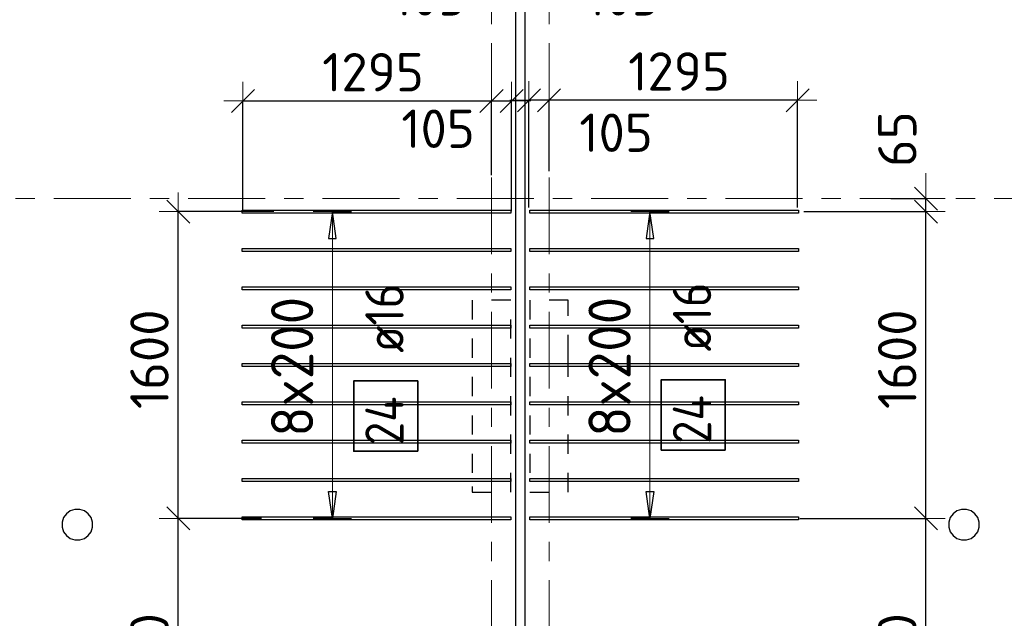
# Model space of a CAD drawing. Header units: metres. Extents: x -38 to 97, y -15 to 21.
# Tile 29 of 256: x 30.09 to 35.22, y 5.21 to 8.33. Entities that reach past the tile are written whole.
import ezdxf

# ---------------------------------------------------------------- set-up
doc = ezdxf.new("R2010")
doc.units = ezdxf.units.M
doc.header["$PDMODE"] = 65
for name, pattern in [('______11', [0.5, 0.4, -0.05, 0, -0.05]), ('______2', [0.0405, 0.03, -0.0105]), ('______5', [1.1, 0.8, -0.1, 0.1, -0.1])]:
    doc.linetypes.add(name, pattern=pattern)
for name, color, linetype, lineweight in [('XR$2$Осевая линия (1)', 7, '______5', 13), ('XR$6$Перекрытие (1)', 7, 'Continuous', 35), ('XR$6$Размерная линия (1)', 7, 'Continuous', 13)]:
    doc.layers.add(name, color=color, linetype=linetype, lineweight=lineweight)
doc.layers.add('XR$6$Арм.стержн.Доп. Арм верхн.зоны Х', color=7, linetype='Continuous', lineweight=35, true_color=0x8c8cff)
doc.layers.add('XR$7$Стена_ бетон несущ.', color=7, linetype='Continuous', lineweight=70, true_color=0xb4b496)
doc.styles.add('ISOCPEUR', font='txt')
doc.dimstyles.new('DIMSTYLE_3', dxfattribs={"dimtxt": 0.2, "dimasz": 0.2, "dimexe": 0, "dimexo": 0, "dimgap": 0.1, "dimtad": 2, "dimdec": 0, "dimlfac": 1000, "dimrnd": 5, "dimzin": 12, "dimdsep": 46, "dimtxsty": 'ISOCPEUR', "dimblk1": 'ALL_ML_STRICH', "dimblk2": 'ALL_ML_STRICH', "dimsah": 1, "dimcen": 0, "dimclrd": 7, "dimclre": 256, "dimclrt": 7, "dimadec": 0, "dimazin": 0, "dimtfac": 1, "dimtdec": 0, "dimtix": 1, "dimtmove": 2, "dimatfit": 3, "dimfxl": 0, "dimtzin": 0, "dimlwd": 0, "dimlwe": -3, "dimarcsym": 0})
doc.dimstyles.new('DIMSTYLE_36', dxfattribs={"dimtxt": 0.2, "dimasz": 0.2, "dimexe": 0, "dimexo": 0, "dimgap": 0.1, "dimtad": 2, "dimdec": 0, "dimlfac": 1000, "dimrnd": 5, "dimzin": 12, "dimdsep": 46, "dimtxsty": 'ISOCPEUR', "dimblk1": 'ALL_ML_STRICH', "dimblk2": 'ALL_ML_STRICH', "dimsah": 1, "dimcen": 0, "dimclrd": 7, "dimclre": 256, "dimclrt": 7, "dimadec": 0, "dimazin": 0, "dimtfac": 1, "dimtdec": 0, "dimtix": 1, "dimtmove": 2, "dimatfit": 3, "dimfxl": 0, "dimtvp": 1.2, "dimtzin": 0, "dimlwd": 0, "dimlwe": -3, "dimarcsym": 0})
doc.dimstyles.new('DIMSTYLE_37', dxfattribs={"dimtxt": 0.2, "dimasz": 0.2, "dimexe": 0, "dimexo": 0, "dimgap": 0.1, "dimtad": 0, "dimdec": 0, "dimlfac": 1000, "dimrnd": 5, "dimzin": 12, "dimdsep": 46, "dimtxsty": 'ISOCPEUR', "dimblk1": 'ALL_ML_STRICH', "dimblk2": 'ALL_ML_STRICH', "dimsah": 1, "dimcen": 0, "dimclrd": 7, "dimclre": 256, "dimclrt": 7, "dimadec": 0, "dimazin": 0, "dimtfac": 1, "dimtdec": 0, "dimtix": 1, "dimtmove": 2, "dimatfit": 3, "dimfxl": 0, "dimtvp": 1.2, "dimtzin": 0, "dimlwd": 0, "dimlwe": -3, "dimarcsym": 0})

# ---------------------------------------------------------------- blocks, each defined once
blk = doc.blocks.new('ALL_ML_STRICH')
at = {"color": 0, "linetype": 'ByBlock', "lineweight": -2}
for p, q in [((-0.3, -0.3), (0.3, 0.3)), ((0, -0.5), (0, 0.5)), ((-1, 0), (0.5, 0))]:
    blk.add_line(p, q, dxfattribs=at)
blk = doc.blocks.new('*D976')
at = {"layer": 'DEFPOINTS', "color": 7, "linetype": 'Continuous', "lineweight": 13, "transparency": 33554687}
for p in [(32.655, 9.0083), (32.55, 8.8195), (32.55, 8.6495)]:
    blk.add_point(p, dxfattribs=at)
at = {"layer": 'XR$6$Размерная линия (1)', "color": 9, "linetype": 'Continuous', "lineweight": -2, "true_color": 0xc7c7c7, "transparency": 33554687}
for p, q in [((32.655, 8.9883), (32.655, 8.6495)), ((32.55, 8.7995), (32.55, 8.6495))]:
    blk.add_line(p, q, dxfattribs=at)
at = {"layer": 'XR$6$Размерная линия (1)', "color": 7, "linetype": 'Continuous', "lineweight": -2, "transparency": 33554687}
blk.add_line((32.55, 8.6495), (32.655, 8.6495), dxfattribs=at)
at = {"layer": 'XR$6$Размерная линия (1)', "color": 7, "linetype": 'Continuous', "lineweight": 13, "transparency": 33554687, "xscale": 0.2, "yscale": 0.2, "zscale": 0.2, "rotation": 180}
blk.add_blockref('ALL_ML_STRICH', (32.55, 8.6495), dxfattribs=at)
at = {"layer": 'XR$6$Размерная линия (1)', "color": 7, "linetype": 'Continuous', "lineweight": 13, "transparency": 33554687, "xscale": 0.2, "yscale": 0.2, "zscale": 0.2}
blk.add_blockref('ALL_ML_STRICH', (32.655, 8.6495), dxfattribs=at)
at = {"layer": 'XR$6$Размерная линия (1)', "color": 7, "linetype": 'Continuous', "lineweight": 13, "transparency": 33554687, "insert": (32.2262, 8.4543), "char_height": 0.2, "width": 0.6, "attachment_point": 5, "style": 'ISOCPEUR'}
blk.add_mtext('\\A1;{105}', dxfattribs=at)
blk = doc.blocks.new('*D999')
at = {"layer": 'DEFPOINTS', "color": 7, "linetype": 'Continuous', "lineweight": 13, "transparency": 33554687}
for p in [(32.745, 9.0083), (32.85, 8.8195), (32.85, 8.6495)]:
    blk.add_point(p, dxfattribs=at)
at = {"layer": 'XR$6$Размерная линия (1)', "color": 9, "linetype": 'Continuous', "lineweight": -2, "true_color": 0xc7c7c7, "transparency": 33554687}
for p, q in [((32.745, 8.9883), (32.745, 8.6495)), ((32.85, 8.7995), (32.85, 8.6495))]:
    blk.add_line(p, q, dxfattribs=at)
at = {"layer": 'XR$6$Размерная линия (1)', "color": 7, "linetype": 'Continuous', "lineweight": -2, "transparency": 33554687}
blk.add_line((32.85, 8.6495), (32.745, 8.6495), dxfattribs=at)
at = {"layer": 'XR$6$Размерная линия (1)', "color": 7, "linetype": 'Continuous', "lineweight": 13, "transparency": 33554687, "xscale": 0.2, "yscale": 0.2, "zscale": 0.2}
for p, rotation in [((32.745, 8.6495), 180), ((32.85, 8.6495), 360)]:
    blk.add_blockref('ALL_ML_STRICH', p, dxfattribs=dict(at, rotation=rotation))
at = {"layer": 'XR$6$Размерная линия (1)', "color": 7, "linetype": 'Continuous', "lineweight": 13, "transparency": 33554687, "insert": (33.2338, 8.4543), "char_height": 0.2, "width": 0.6, "attachment_point": 5, "style": 'ISOCPEUR'}
blk.add_mtext('\\A1;{105}', dxfattribs=at)
blk = doc.blocks.new('*D1000')
at = {"layer": 'DEFPOINTS', "color": 7, "linetype": 'Continuous', "lineweight": 13, "transparency": 33554687}
for p in [(34.145, 7.9128), (32.85, 7.5228), (34.145, 7.334)]:
    blk.add_point(p, dxfattribs=at)
at = {"layer": 'XR$6$Размерная линия (1)', "color": 9, "linetype": 'Continuous', "lineweight": -2, "true_color": 0xc7c7c7, "transparency": 33554687}
for p, q in [((32.85, 7.5428), (32.85, 7.9128)), ((34.145, 7.354), (34.145, 7.9128))]:
    blk.add_line(p, q, dxfattribs=at)
at = {"layer": 'XR$6$Размерная линия (1)', "color": 7, "linetype": 'Continuous', "lineweight": -2, "transparency": 33554687}
blk.add_line((34.145, 7.9128), (32.85, 7.9128), dxfattribs=at)
at = {"layer": 'XR$6$Размерная линия (1)', "color": 7, "linetype": 'Continuous', "lineweight": 13, "transparency": 33554687, "xscale": 0.2, "yscale": 0.2, "zscale": 0.2}
for p, rotation in [((32.85, 7.9128), 180), ((34.145, 7.9128), 360)]:
    blk.add_blockref('ALL_ML_STRICH', p, dxfattribs=dict(at, rotation=rotation))
at = {"layer": 'XR$6$Размерная линия (1)', "color": 7, "linetype": 'Continuous', "lineweight": 13, "transparency": 33554687, "insert": (33.5275, 8.0628), "char_height": 0.2, "width": 0.8, "attachment_point": 5, "style": 'ISOCPEUR'}
blk.add_mtext('\\A1;{1295}', dxfattribs=at)
blk = doc.blocks.new('*D1001')
at = {"layer": 'DEFPOINTS', "color": 7, "linetype": 'Continuous', "lineweight": 13, "transparency": 33554687}
for p in [(32.85, 7.9128), (32.85, 7.5228), (32.745, 7.334)]:
    blk.add_point(p, dxfattribs=at)
at = {"layer": 'XR$6$Размерная линия (1)', "color": 9, "linetype": 'Continuous', "lineweight": -2, "true_color": 0xc7c7c7, "transparency": 33554687}
for p, q in [((32.745, 7.354), (32.745, 7.9128)), ((32.85, 7.5428), (32.85, 7.9128))]:
    blk.add_line(p, q, dxfattribs=at)
at = {"layer": 'XR$6$Размерная линия (1)', "color": 7, "linetype": 'Continuous', "lineweight": -2, "transparency": 33554687}
blk.add_line((32.85, 7.9128), (32.745, 7.9128), dxfattribs=at)
at = {"layer": 'XR$6$Размерная линия (1)', "color": 7, "linetype": 'Continuous', "lineweight": 13, "transparency": 33554687, "xscale": 0.2, "yscale": 0.2, "zscale": 0.2}
for p, rotation in [((32.745, 7.9128), 180), ((32.85, 7.9128), 360)]:
    blk.add_blockref('ALL_ML_STRICH', p, dxfattribs=dict(at, rotation=rotation))
at = {"layer": 'XR$6$Размерная линия (1)', "color": 7, "linetype": 'Continuous', "lineweight": 13, "transparency": 33554687, "insert": (33.1993, 7.7435), "char_height": 0.2, "width": 0.6, "attachment_point": 5, "style": 'ISOCPEUR'}
blk.add_mtext('\\A1;{105}', dxfattribs=at)
blk = doc.blocks.new('*D1002')
at = {"layer": 'DEFPOINTS', "color": 7, "linetype": 'Continuous', "lineweight": 13, "transparency": 33554687}
for p in [(31.255, 7.9089), (32.55, 7.5028), (31.255, 7.314)]:
    blk.add_point(p, dxfattribs=at)
at = {"layer": 'XR$6$Размерная линия (1)', "color": 9, "linetype": 'Continuous', "lineweight": -2, "true_color": 0xc7c7c7, "transparency": 33554687}
for p, q in [((31.255, 7.334), (31.255, 7.9089)), ((32.55, 7.5228), (32.55, 7.9089))]:
    blk.add_line(p, q, dxfattribs=at)
at = {"layer": 'XR$6$Размерная линия (1)', "color": 7, "linetype": 'Continuous', "lineweight": -2, "transparency": 33554687}
blk.add_line((31.255, 7.9089), (32.55, 7.9089), dxfattribs=at)
at = {"layer": 'XR$6$Размерная линия (1)', "color": 7, "linetype": 'Continuous', "lineweight": 13, "transparency": 33554687, "xscale": 0.2, "yscale": 0.2, "zscale": 0.2, "rotation": 180}
blk.add_blockref('ALL_ML_STRICH', (31.255, 7.9089), dxfattribs=at)
at = {"layer": 'XR$6$Размерная линия (1)', "color": 7, "linetype": 'Continuous', "lineweight": 13, "transparency": 33554687, "xscale": 0.2, "yscale": 0.2, "zscale": 0.2}
blk.add_blockref('ALL_ML_STRICH', (32.55, 7.9089), dxfattribs=at)
at = {"layer": 'XR$6$Размерная линия (1)', "color": 7, "linetype": 'Continuous', "lineweight": 13, "transparency": 33554687, "insert": (31.9325, 8.0589), "char_height": 0.2, "width": 0.8, "attachment_point": 5, "style": 'ISOCPEUR'}
blk.add_mtext('\\A1;{1295}', dxfattribs=at)
blk = doc.blocks.new('*D1003')
at = {"layer": 'DEFPOINTS', "color": 7, "linetype": 'Continuous', "lineweight": 13, "transparency": 33554687}
for p in [(32.55, 7.9089), (32.55, 7.5028), (32.655, 7.314)]:
    blk.add_point(p, dxfattribs=at)
at = {"layer": 'XR$6$Размерная линия (1)', "color": 9, "linetype": 'Continuous', "lineweight": -2, "true_color": 0xc7c7c7, "transparency": 33554687}
for p, q in [((32.55, 7.5228), (32.55, 7.9089)), ((32.655, 7.334), (32.655, 7.9089))]:
    blk.add_line(p, q, dxfattribs=at)
at = {"layer": 'XR$6$Размерная линия (1)', "color": 7, "linetype": 'Continuous', "lineweight": -2, "transparency": 33554687}
blk.add_line((32.55, 7.9089), (32.655, 7.9089), dxfattribs=at)
at = {"layer": 'XR$6$Размерная линия (1)', "color": 7, "linetype": 'Continuous', "lineweight": 13, "transparency": 33554687, "xscale": 0.2, "yscale": 0.2, "zscale": 0.2, "rotation": 180}
blk.add_blockref('ALL_ML_STRICH', (32.55, 7.9089), dxfattribs=at)
at = {"layer": 'XR$6$Размерная линия (1)', "color": 7, "linetype": 'Continuous', "lineweight": 13, "transparency": 33554687, "xscale": 0.2, "yscale": 0.2, "zscale": 0.2}
blk.add_blockref('ALL_ML_STRICH', (32.655, 7.9089), dxfattribs=at)
at = {"layer": 'XR$6$Размерная линия (1)', "color": 7, "linetype": 'Continuous', "lineweight": 13, "transparency": 33554687, "insert": (32.2718, 7.7642), "char_height": 0.2, "width": 0.6, "attachment_point": 5, "style": 'ISOCPEUR'}
blk.add_mtext('\\A1;{105}', dxfattribs=at)
blk = doc.blocks.new('*D1121')
at = {"layer": 'DEFPOINTS', "color": 7, "linetype": 'Continuous', "lineweight": 13, "transparency": 33554687}
for p in [(31.3707, 5.7325), (30.9177, 4.1508), (31.3017, 4.1508)]:
    blk.add_point(p, dxfattribs=at)
at = {"layer": 'XR$6$Размерная линия (1)', "color": 9, "linetype": 'Continuous', "lineweight": -2, "true_color": 0xc7c7c7, "transparency": 33554687}
for p, q in [((31.3507, 5.7325), (30.9177, 5.7325)), ((31.2817, 4.1508), (30.9177, 4.1508))]:
    blk.add_line(p, q, dxfattribs=at)
at = {"layer": 'XR$6$Размерная линия (1)', "color": 7, "linetype": 'Continuous', "lineweight": -2, "transparency": 33554687}
blk.add_line((30.9177, 4.1508), (30.9177, 5.7325), dxfattribs=at)
at = {"layer": 'XR$6$Размерная линия (1)', "color": 7, "linetype": 'Continuous', "lineweight": 13, "transparency": 33554687, "xscale": 0.2, "yscale": 0.2, "zscale": 0.2}
for p, rotation in [((30.9177, 5.7325), 90), ((30.9177, 4.1508), 270)]:
    blk.add_blockref('ALL_ML_STRICH', p, dxfattribs=dict(at, rotation=rotation))
at = {"layer": 'XR$6$Размерная линия (1)', "color": 7, "linetype": 'Continuous', "lineweight": 13, "transparency": 33554687, "insert": (30.7677, 4.9716), "char_height": 0.2, "width": 0.8, "attachment_point": 5, "rotation": 90, "style": 'ISOCPEUR'}
blk.add_mtext('\\A1;{1580}', dxfattribs=at)
blk = doc.blocks.new('*D1122')
at = {"layer": 'DEFPOINTS', "color": 7, "linetype": 'Continuous', "lineweight": 13, "transparency": 33554687}
for p in [(31.4356, 7.3325), (30.9177, 5.7325), (31.3707, 5.7325)]:
    blk.add_point(p, dxfattribs=at)
at = {"layer": 'XR$6$Размерная линия (1)', "color": 9, "linetype": 'Continuous', "lineweight": -2, "true_color": 0xc7c7c7, "transparency": 33554687}
for p, q in [((31.4156, 7.3325), (30.9177, 7.3325)), ((31.3507, 5.7325), (30.9177, 5.7325))]:
    blk.add_line(p, q, dxfattribs=at)
at = {"layer": 'XR$6$Размерная линия (1)', "color": 7, "linetype": 'Continuous', "lineweight": -2, "transparency": 33554687}
blk.add_line((30.9177, 5.7325), (30.9177, 7.3325), dxfattribs=at)
at = {"layer": 'XR$6$Размерная линия (1)', "color": 7, "linetype": 'Continuous', "lineweight": 13, "transparency": 33554687, "xscale": 0.2, "yscale": 0.2, "zscale": 0.2}
for p, rotation in [((30.9177, 7.3325), 90), ((30.9177, 5.7325), 270)]:
    blk.add_blockref('ALL_ML_STRICH', p, dxfattribs=dict(at, rotation=rotation))
at = {"layer": 'XR$6$Размерная линия (1)', "color": 7, "linetype": 'Continuous', "lineweight": 13, "transparency": 33554687, "insert": (30.7677, 6.5625), "char_height": 0.2, "width": 0.8, "attachment_point": 5, "rotation": 90, "style": 'ISOCPEUR'}
blk.add_mtext('\\A1;{1600}', dxfattribs=at)
blk = doc.blocks.new('*D1296')
at = {"layer": 'DEFPOINTS', "color": 7, "linetype": 'Continuous', "lineweight": 13, "transparency": 33554687}
for p in [(34.057, 5.7325), (34.0671, 4.1505), (34.8142, 4.1505)]:
    blk.add_point(p, dxfattribs=at)
at = {"layer": 'XR$6$Размерная линия (1)', "color": 9, "linetype": 'Continuous', "lineweight": -2, "true_color": 0xc7c7c7, "transparency": 33554687}
for p, q in [((34.157, 5.7325), (34.8142, 5.7325)), ((34.1671, 4.1505), (34.8142, 4.1505))]:
    blk.add_line(p, q, dxfattribs=at)
at = {"layer": 'XR$6$Размерная линия (1)', "color": 7, "linetype": 'Continuous', "lineweight": -2, "transparency": 33554687}
blk.add_line((34.8142, 4.1505), (34.8142, 5.7325), dxfattribs=at)
at = {"layer": 'XR$6$Размерная линия (1)', "color": 7, "linetype": 'Continuous', "lineweight": 13, "transparency": 33554687, "xscale": 0.2, "yscale": 0.2, "zscale": 0.2}
for p, rotation in [((34.8142, 5.7325), 90), ((34.8142, 4.1505), 270)]:
    blk.add_blockref('ALL_ML_STRICH', p, dxfattribs=dict(at, rotation=rotation))
at = {"layer": 'XR$6$Размерная линия (1)', "color": 7, "linetype": 'Continuous', "lineweight": 13, "transparency": 33554687, "insert": (34.6642, 4.9715), "char_height": 0.2, "width": 0.8, "attachment_point": 5, "rotation": 90, "style": 'ISOCPEUR'}
blk.add_mtext('\\A1;{1580}', dxfattribs=at)
blk = doc.blocks.new('*D1297')
at = {"layer": 'DEFPOINTS', "color": 7, "linetype": 'Continuous', "lineweight": 13, "transparency": 33554687}
for p in [(34.0772, 7.3325), (34.057, 5.7325), (34.8142, 5.7325)]:
    blk.add_point(p, dxfattribs=at)
at = {"layer": 'XR$6$Размерная линия (1)', "color": 9, "linetype": 'Continuous', "lineweight": -2, "true_color": 0xc7c7c7, "transparency": 33554687}
for p, q in [((34.1772, 7.3325), (34.8142, 7.3325)), ((34.157, 5.7325), (34.8142, 5.7325))]:
    blk.add_line(p, q, dxfattribs=at)
at = {"layer": 'XR$6$Размерная линия (1)', "color": 7, "linetype": 'Continuous', "lineweight": -2, "transparency": 33554687}
blk.add_line((34.8142, 5.7325), (34.8142, 7.3325), dxfattribs=at)
at = {"layer": 'XR$6$Размерная линия (1)', "color": 7, "linetype": 'Continuous', "lineweight": 13, "transparency": 33554687, "xscale": 0.2, "yscale": 0.2, "zscale": 0.2}
for p, rotation in [((34.8142, 7.3325), 90), ((34.8142, 5.7325), 270)]:
    blk.add_blockref('ALL_ML_STRICH', p, dxfattribs=dict(at, rotation=rotation))
at = {"layer": 'XR$6$Размерная линия (1)', "color": 7, "linetype": 'Continuous', "lineweight": 13, "transparency": 33554687, "insert": (34.6642, 6.5625), "char_height": 0.2, "width": 0.8, "attachment_point": 5, "rotation": 90, "style": 'ISOCPEUR'}
blk.add_mtext('\\A1;{1600}', dxfattribs=at)
blk = doc.blocks.new('*D1298')
at = {"layer": 'DEFPOINTS', "color": 7, "linetype": 'Continuous', "lineweight": 13, "transparency": 33554687}
for p in [(34.5315, 7.4), (34.0772, 7.3325), (34.8142, 7.3325)]:
    blk.add_point(p, dxfattribs=at)
at = {"layer": 'XR$6$Размерная линия (1)', "color": 9, "linetype": 'Continuous', "lineweight": -2, "true_color": 0xc7c7c7, "transparency": 33554687}
for p, q in [((34.6315, 7.4), (34.8142, 7.4)), ((34.1772, 7.3325), (34.8142, 7.3325))]:
    blk.add_line(p, q, dxfattribs=at)
at = {"layer": 'XR$6$Размерная линия (1)', "color": 7, "linetype": 'Continuous', "lineweight": -2, "transparency": 33554687}
blk.add_line((34.8142, 7.3325), (34.8142, 7.4), dxfattribs=at)
at = {"layer": 'XR$6$Размерная линия (1)', "color": 7, "linetype": 'Continuous', "lineweight": 13, "transparency": 33554687, "xscale": 0.2, "yscale": 0.2, "zscale": 0.2}
for p, rotation in [((34.8142, 7.3325), 270), ((34.8142, 7.4), 90)]:
    blk.add_blockref('ALL_ML_STRICH', p, dxfattribs=dict(at, rotation=rotation))
at = {"layer": 'XR$6$Размерная линия (1)', "color": 7, "linetype": 'Continuous', "lineweight": 13, "transparency": 33554687, "insert": (34.6648, 7.7096), "char_height": 0.2, "width": 0.4, "attachment_point": 5, "rotation": 90, "style": 'ISOCPEUR'}
blk.add_mtext('\\A1;{65}', dxfattribs=at)

msp = doc.modelspace()

# ---------------------------------------------------------------- linework, layer by layer
at = {"layer": 'XR$2$Осевая линия (1)', "color": 253, "linetype": '______11', "lineweight": 13, "true_color": 0xa0a0a0, "transparency": 33554687}
for p, q in [((32.55, -3.39), (32.55, 19.78)), ((32.85, -3.39), (32.85, 19.78)), ((-2.63, 7.4), (62.6, 7.4))]:
    msp.add_line(p, q, dxfattribs=at)
at = {"layer": 'XR$6$Арм.стержн.Доп. Арм верхн.зоны Х', "color": 253, "linetype": 'Continuous', "lineweight": -3, "true_color": 0xa0a0a0, "transparency": 33554687}
for p, q in [((31.7212, 7.3325), (31.6212, 7.3325)), ((31.7212, 7.3325), (31.8212, 7.3325)), ((33.3753, 7.3325), (33.2753, 7.3325)), ((33.3753, 7.3325), (33.4753, 7.3325)), ((31.7212, 5.7325), (31.6212, 5.7325)), ((31.7212, 5.7325), (31.8212, 5.7325)), ((33.3753, 5.7325), (33.2753, 5.7325)), ((33.3753, 5.7325), (33.4753, 5.7325))]:
    msp.add_line(p, q, dxfattribs=at)
at = {"layer": 'XR$6$Арм.стержн.Доп. Арм верхн.зоны Х', "color": 7, "linetype": 'Continuous', "lineweight": 25, "transparency": 33554687}
for p, q in [((31.7212, 7.3325), (31.7012, 7.1925)), ((31.7412, 7.1925), (31.7212, 7.3325)), ((33.3753, 7.3325), (33.3553, 7.1925)), ((33.3953, 7.1925), (33.3753, 7.3325)), ((31.7012, 7.1925), (31.7412, 7.1925)), ((33.3553, 7.1925), (33.3953, 7.1925)), ((31.7212, 5.7325), (31.7012, 5.8725)), ((31.7012, 5.8725), (31.7412, 5.8725)), ((31.7412, 5.8725), (31.7212, 5.7325)), ((33.3753, 5.7325), (33.3553, 5.8725)), ((33.3553, 5.8725), (33.3953, 5.8725)), ((33.3953, 5.8725), (33.3753, 5.7325))]:
    msp.add_line(p, q, dxfattribs=at)
at = {"layer": 'XR$6$Арм.стержн.Доп. Арм верхн.зоны Х', "color": 7, "linetype": 'Continuous', "lineweight": 13, "transparency": 33554687}
for p, q in [((31.7212, 7.3325), (31.7212, 7.3325)), ((31.7212, 5.7325), (31.7212, 7.3325)), ((33.3753, 7.3325), (33.3753, 7.3325)), ((33.3753, 5.7325), (33.3753, 7.3325)), ((31.7212, 5.7325), (31.7212, 5.7325)), ((33.3753, 5.7325), (33.3753, 5.7325))]:
    msp.add_line(p, q, dxfattribs=at)
at = {"layer": 'XR$6$Арм.стержн.Доп. Арм верхн.зоны Х', "color": 7, "linetype": 'Continuous', "lineweight": 25, "transparency": 33554687}
for points in [[(32.65, 7.3245), (31.25, 7.3245), (31.25, 7.3405), (32.65, 7.3405), (32.65, 7.3245)], [(32.75, 7.3405), (34.15, 7.3405), (34.15, 7.3245), (32.75, 7.3245), (32.75, 7.3405)], [(32.65, 7.1245), (31.25, 7.1245), (31.25, 7.1405), (32.65, 7.1405), (32.65, 7.1245)], [(32.75, 7.1405), (34.15, 7.1405), (34.15, 7.1245), (32.75, 7.1245), (32.75, 7.1405)], [(32.65, 6.9245), (31.25, 6.9245), (31.25, 6.9405), (32.65, 6.9405), (32.65, 6.9245)], [(32.75, 6.9405), (34.15, 6.9405), (34.15, 6.9245), (32.75, 6.9245), (32.75, 6.9405)], [(32.65, 6.7245), (31.25, 6.7245), (31.25, 6.7405), (32.65, 6.7405), (32.65, 6.7245)], [(32.75, 6.7405), (34.15, 6.7405), (34.15, 6.7245), (32.75, 6.7245), (32.75, 6.7405)], [(32.65, 6.5245), (31.25, 6.5245), (31.25, 6.5405), (32.65, 6.5405), (32.65, 6.5245)], [(32.75, 6.5405), (34.15, 6.5405), (34.15, 6.5245), (32.75, 6.5245), (32.75, 6.5405)], [(32.65, 6.3245), (31.25, 6.3245), (31.25, 6.3405), (32.65, 6.3405), (32.65, 6.3245)], [(32.75, 6.3405), (34.15, 6.3405), (34.15, 6.3245), (32.75, 6.3245), (32.75, 6.3405)], [(32.65, 6.1245), (31.25, 6.1245), (31.25, 6.1405), (32.65, 6.1405), (32.65, 6.1245)], [(32.75, 6.1405), (34.15, 6.1405), (34.15, 6.1245), (32.75, 6.1245), (32.75, 6.1405)], [(32.65, 5.9245), (31.25, 5.9245), (31.25, 5.9405), (32.65, 5.9405), (32.65, 5.9245)], [(32.75, 5.9405), (34.15, 5.9405), (34.15, 5.9245), (32.75, 5.9245), (32.75, 5.9405)], [(32.65, 5.7245), (31.25, 5.7245), (31.25, 5.7405), (32.65, 5.7405), (32.65, 5.7245)], [(32.75, 5.7405), (34.15, 5.7405), (34.15, 5.7245), (32.75, 5.7245), (32.75, 5.7405)]]:
    msp.add_lwpolyline(points, dxfattribs=at)
at = {"layer": 'XR$6$Арм.стержн.Доп. Арм верхн.зоны Х', "color": 7, "linetype": 'Continuous', "lineweight": 35, "transparency": 33554687}
for points in [[(32.1659, 6.0827), (32.1659, 6.4493), (31.8326, 6.4493), (31.8326, 6.0827), (32.1659, 6.0827)], [(33.7683, 6.0891), (33.7683, 6.4558), (33.435, 6.4558), (33.435, 6.0891), (33.7683, 6.0891)]]:
    msp.add_lwpolyline(points, dxfattribs=at)
at = {"layer": 'XR$6$Перекрытие (1)', "color": 7, "linetype": 'Continuous', "lineweight": 25, "transparency": 33554687}
for p, q in [((32.675, 16.6502), (32.675, -0.25)), ((32.725, -0.2498), (32.725, 16.4002)), ((30.3349, 5.7573), (30.3201, 5.7369)), ((30.3553, 5.7721), (30.3349, 5.7573)), ((30.3793, 5.7799), (30.3553, 5.7721)), ((30.4046, 5.7799), (30.3793, 5.7799)), ((30.4286, 5.7721), (30.4046, 5.7799)), ((30.449, 5.7573), (30.4286, 5.7721)), ((30.4638, 5.7369), (30.449, 5.7573)), ((34.9551, 5.7573), (34.9403, 5.7369)), ((34.9755, 5.7721), (34.9551, 5.7573)), ((34.9995, 5.7799), (34.9755, 5.7721)), ((35.0248, 5.7799), (34.9995, 5.7799)), ((35.0488, 5.7721), (35.0248, 5.7799)), ((35.0692, 5.7573), (35.0488, 5.7721)), ((35.084, 5.7369), (35.0692, 5.7573)), ((30.3201, 5.7369), (30.3123, 5.7129)), ((30.3123, 5.7129), (30.3123, 5.6876)), ((30.4716, 5.7129), (30.4638, 5.7369)), ((30.4716, 5.6876), (30.4716, 5.7129)), ((34.9403, 5.7369), (34.9325, 5.7129)), ((34.9325, 5.7129), (34.9325, 5.6876)), ((35.0918, 5.7129), (35.084, 5.7369)), ((35.0918, 5.6876), (35.0918, 5.7129)), ((30.3123, 5.6876), (30.3201, 5.6636)), ((30.3201, 5.6636), (30.3349, 5.6432)), ((30.449, 5.6432), (30.4638, 5.6636)), ((30.4638, 5.6636), (30.4716, 5.6876)), ((34.9325, 5.6876), (34.9403, 5.6636)), ((34.9403, 5.6636), (34.9551, 5.6432)), ((35.0692, 5.6432), (35.084, 5.6636)), ((35.084, 5.6636), (35.0918, 5.6876)), ((30.3349, 5.6432), (30.3553, 5.6284)), ((30.3553, 5.6284), (30.3793, 5.6206)), ((30.3793, 5.6206), (30.4046, 5.6206)), ((30.4046, 5.6206), (30.4286, 5.6284)), ((30.4286, 5.6284), (30.449, 5.6432)), ((34.9551, 5.6432), (34.9755, 5.6284)), ((34.9755, 5.6284), (34.9995, 5.6206)), ((34.9995, 5.6206), (35.0248, 5.6206)), ((35.0248, 5.6206), (35.0488, 5.6284)), ((35.0488, 5.6284), (35.0692, 5.6432))]:
    msp.add_line(p, q, dxfattribs=at)
at = {"layer": 'XR$7$Стена_ бетон несущ.', "color": 253, "linetype": '______2', "lineweight": -3, "true_color": 0xa0a0a0, "transparency": 33554687}
for p, q in [((32.65, 6.87), (32.45, 6.87)), ((32.45, 6.87), (32.45, 5.8989)), ((32.65, 5.87), (32.65, 6.87)), ((32.95, 6.87), (32.75, 6.87)), ((32.75, 6.87), (32.75, 5.87)), ((32.95, 6.79), (32.95, 6.87)), ((32.95, 6.5894), (32.95, 6.79)), ((32.95, 6.5094), (32.95, 6.5894)), ((32.95, 5.87), (32.95, 6.5094)), ((32.45, 5.8989), (32.45, 5.87)), ((32.45, 5.87), (32.65, 5.87)), ((32.75, 5.87), (32.95, 5.87))]:
    msp.add_line(p, q, dxfattribs=at)

# ---------------------------------------------------------------- texts
at = {"layer": 'XR$6$Арм.стержн.Доп. Арм верхн.зоны Х', "color": 7, "linetype": 'Continuous', "lineweight": 25, "transparency": 33554687, "char_height": 0.2, "attachment_point": 7, "rotation": 90, "style": 'ISOCPEUR'}
for s, insert, width in [('\\W0.89; ø16 ', (32.0926, 6.4827), 0.749105), ('\\W0.89; ø16 ', (33.695, 6.4891), 0.749105), ('\\W0.88;24', (32.0926, 6.116), 0.387995), ('\\W0.88;24', (33.695, 6.1224), 0.387995)]:
    msp.add_mtext(s, dxfattribs=dict(at, insert=insert, width=width))
at = {"layer": 'XR$6$Арм.стержн.Доп. Арм верхн.зоны Х', "color": 7, "linetype": 'Continuous', "lineweight": 13, "transparency": 33554687, "char_height": 0.22, "width": 0.873359, "attachment_point": 7, "rotation": 90, "style": 'ISOCPEUR'}
for insert in [(31.6212, 6.1585), (33.2753, 6.1585)]:
    msp.add_mtext('\\W0.95;8x200', dxfattribs=dict(at, insert=insert))

# ---------------------------------------------------------------- dimensions: what is measured, and where the dimension line sits
at = {"layer": 'XR$6$Размерная линия (1)', "color": 7, "linetype": 'Continuous', "lineweight": 13, "transparency": 33554687}
for base, p1, p2, dimstyle, picture, middle in [((32.655, 8.6495), (32.55, 8.7995), (32.655, 8.9883), 'DIMSTYLE_37', '*D976', (32.2262, 8.4543)), ((32.55, 7.9089), (31.255, 7.334), (32.55, 7.5228), 'DIMSTYLE_3', '*D1002', (31.9325, 8.0589)), ((32.655, 7.9089), (32.55, 7.5228), (32.655, 7.334), 'DIMSTYLE_37', '*D1003', (32.2718, 7.7642))]:
    dim = msp.add_linear_dim(base=base, p1=p1, p2=p2, dimstyle=dimstyle, override={"dimpost": '<>', "dimclrd": 7, "dimclre": 9, "dimclrt": 7, "dimlwd": 0, "dimlwe": 65533}, dxfattribs=at)
    dim.commit()
    dim.dimension.update_dxf_attribs({"geometry": picture, "text_midpoint": middle, "dimtype": 160})
for base, p1, p2, angle, dimstyle, picture, middle in [((32.745, 8.6495), (32.85, 8.7995), (32.745, 8.9883), 180, 'DIMSTYLE_36', '*D999', (33.2338, 8.4543)), ((32.85, 7.9128), (34.145, 7.354), (32.85, 7.5428), 180, 'DIMSTYLE_3', '*D1000', (33.5275, 8.0628)), ((32.745, 7.9128), (32.85, 7.5428), (32.745, 7.354), 180, 'DIMSTYLE_36', '*D1001', (33.1993, 7.7435)), ((34.81419, 7.4), (34.17719, 7.33252), (34.6315, 7.4), 90, 'DIMSTYLE_36', '*D1298', (34.66484, 7.70962)), ((30.9177, 7.3325), (31.3507, 5.7325), (31.4156, 7.3325), 90, 'DIMSTYLE_3', '*D1122', (30.7677, 6.5625)), ((34.8142, 7.3325), (34.157, 5.7325), (34.1772, 7.3325), 90, 'DIMSTYLE_3', '*D1297', (34.6642, 6.5625)), ((30.9177, 5.7325), (31.2817, 4.1508), (31.3507, 5.7325), 90, 'DIMSTYLE_3', '*D1121', (30.7677, 4.9716)), ((34.8142, 5.7325), (34.1671, 4.1505), (34.157, 5.7325), 90, 'DIMSTYLE_3', '*D1296', (34.6642, 4.9715))]:
    dim = msp.add_linear_dim(base=base, p1=p1, p2=p2, angle=angle, dimstyle=dimstyle, override={"dimpost": '<>', "dimclrd": 7, "dimclre": 9, "dimclrt": 7, "dimlwd": 0, "dimlwe": 65533}, dxfattribs=at)
    dim.commit()
    dim.dimension.update_dxf_attribs({"geometry": picture, "text_midpoint": middle, "dimtype": 160})

doc.saveas('drawing.dxf')
